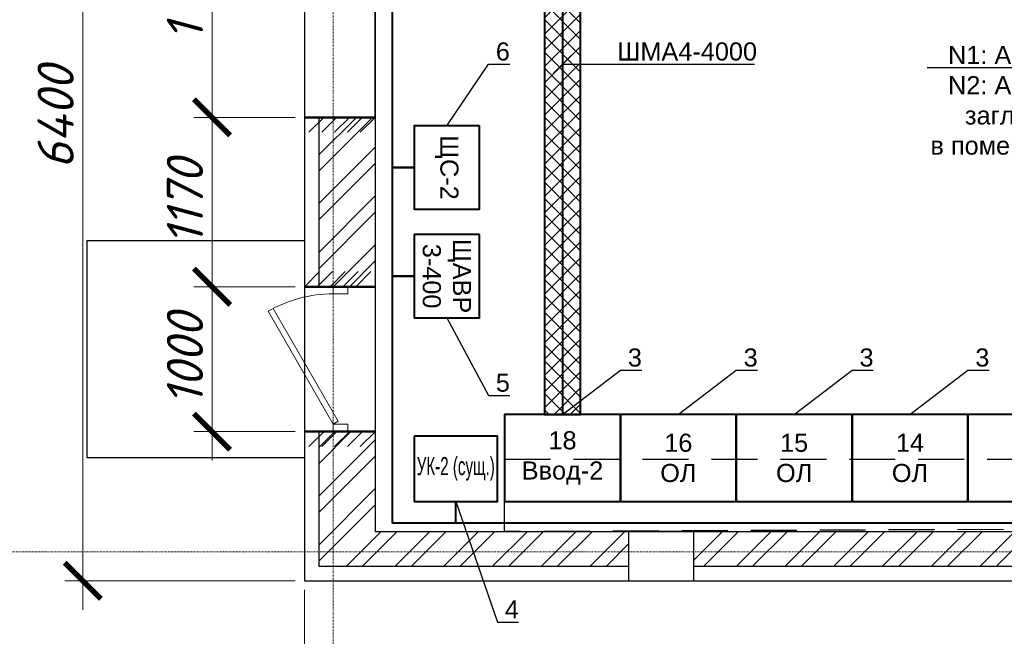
# Model space of a CAD drawing. Header units: millimetres. Extents: x 523209 to 536718, y -48289 to -47398.
# Tile 41 of 116: x 529920 to 530056, y -47829 to -47744. Entities that reach past the tile are written whole.
import ezdxf
from ezdxf import colors
from ezdxf.entities.mleader import LeaderData, LeaderLine
from ezdxf.math import Vec2, Vec3

# ---------------------------------------------------------------- set-up
doc = ezdxf.new("R2010")
doc.units = ezdxf.units.MM
for name, pattern in [('ACAD_ISO02W100', [15, 12, -3]), ('DASHED', [19.05, 12.7, -6.35]), ('GOST2.303 6', [12, 8, -1.5, 1, -1.5])]:
    doc.linetypes.add(name, pattern=pattern)
doc.layers.get('Defpoints').update_dxf_attribs({"color": 140})
doc.layers.add('Двери ArchiCAD', color=7, linetype='Continuous')
doc.layers.add('Двери ArchiCAD_Ном._пера__3', color=7, linetype='Continuous', lineweight=18, true_color=0xff6500)
for name, color, linetype, lineweight in [('осевая', 252, 'GOST2.303 6', 9), ('Размеры', 30, 'Continuous', 9), ('сэндвич', 54, 'Continuous', 40), ('Узлы', 155, 'Continuous', 25), ('электрика', 1, 'Continuous', 40)]:
    doc.layers.add(name, color=color, linetype=linetype, lineweight=lineweight)
doc.styles.add('GOST 2.304', font='CS_Gost2304.shx')
doc.styles.get("Standard").update_dxf_attribs({"font": 'arial.ttf'})
doc.styles.add('СГЕНЕРИР_СТИЛЬ_3', font='isocpeur.ttf', dxfattribs={"oblique": 15})
doc.dimstyles.new('SPDS100', dxfattribs={"dimscale": 100, "dimtxt": 2.5, "dimasz": 2.5, "dimexe": 1.25, "dimexo": 0.625, "dimtad": 1, "dimdec": 0, "dimrnd": 0.001, "dimtxsty": 'GOST 2.304', "dimblk": 'OBLIQUE', "dimcen": 2.5, "dimdle": 2, "dimclrd": 256, "dimclre": 256, "dimclrt": 256, "dimadec": 0, "dimazin": 2, "dimtfac": 0.75, "dimtdec": 0, "dimtmove": 1, "dimatfit": 3, "dimfxl": 1, "dimtolj": 1, "dimlwd": -1, "dimlwe": -1, "dimarcsym": 0})
pattern_1 = [(45, (-90472.02, 100154.6), (-168.3798, 168.3798), []), (45, (-90359.77, 100154.6), (-168.3798, 168.3798), [])]

# ---------------------------------------------------------------- blocks, each defined once
blk = doc.blocks.new('_None')
blk = doc.blocks.new('_Oblique')
at = {"color": 0, "linetype": 'ByBlock', "lineweight": -2}
blk.add_line((-0.5, -0.5), (0.5, 0.5), dxfattribs=at)
blk = doc.blocks.new('_ArchTick')
at = {"color": 0, "linetype": 'ByBlock', "const_width": 0.15}
blk.add_lwpolyline([(-0.5, -0.5), (0.5, 0.5)], dxfattribs=at)
blk = doc.blocks.new('*D249')
at = {"layer": 'Defpoints', "color": 0, "transparency": 16777216}
for p in [(4891.4, 9310.2), (4254, 7610.2), (4891.4, 7610.2)]:
    blk.add_point(p, dxfattribs=at)
at = {"layer": 'Размеры', "linetype": 'Continuous', "transparency": 16777216}
for p, q in [((4254, 9510.2), (4254, 7410.2)), ((4828.9, 9310.2), (4129, 9310.2)), ((4828.9, 7610.2), (4129, 7610.2))]:
    blk.add_line(p, q, dxfattribs=at)
at = {"layer": 'Размеры', "transparency": 16777216, "xscale": 250, "yscale": 250, "zscale": 250}
for p, rotation in [((4254, 9310.2), 90), ((4254, 7610.2), 270)]:
    blk.add_blockref('_ArchTick', p, dxfattribs=dict(at, rotation=rotation))
at = {"layer": 'Размеры', "transparency": 16777216, "insert": (4066.5, 8460.2), "char_height": 250, "attachment_point": 5, "rotation": 90, "style": 'СГЕНЕРИР_СТИЛЬ_3'}
blk.add_mtext('\\A1;1700', dxfattribs=at)
blk = doc.blocks.new('*D255')
at = {"layer": 'Defpoints', "color": 0, "transparency": 16777216}
for p in [(4478.9, 7610.2), (4254, 6440.2), (4891.4, 6440.2)]:
    blk.add_point(p, dxfattribs=at)
at = {"layer": 'Размеры', "linetype": 'Continuous', "transparency": 16777216}
for p, q in [((4254, 7810.2), (4254, 6240.2)), ((4416.4, 7610.2), (4129, 7610.2)), ((4828.9, 6440.2), (4129, 6440.2))]:
    blk.add_line(p, q, dxfattribs=at)
at = {"layer": 'Размеры', "transparency": 16777216, "xscale": 250, "yscale": 250, "zscale": 250}
for p, rotation in [((4254, 7610.2), 90), ((4254, 6440.2), 270)]:
    blk.add_blockref('_ArchTick', p, dxfattribs=dict(at, rotation=rotation))
at = {"layer": 'Размеры', "transparency": 16777216, "insert": (4066.5, 7025.2), "char_height": 250, "attachment_point": 5, "rotation": 90, "style": 'СГЕНЕРИР_СТИЛЬ_3'}
blk.add_mtext('\\A1;1170', dxfattribs=at)
blk = doc.blocks.new('*D256')
at = {"layer": 'Defpoints', "color": 0, "transparency": 16777216}
for p in [(4891.4, 6440.2), (4254, 5440.2), (4891.4, 5440.2)]:
    blk.add_point(p, dxfattribs=at)
at = {"layer": 'Размеры', "linetype": 'Continuous', "transparency": 16777216}
for p, q in [((4254, 6640.2), (4254, 5240.2)), ((4828.9, 6440.2), (4129, 6440.2)), ((4828.9, 5440.2), (4129, 5440.2))]:
    blk.add_line(p, q, dxfattribs=at)
at = {"layer": 'Размеры', "transparency": 16777216, "xscale": 250, "yscale": 250, "zscale": 250}
for p, rotation in [((4254, 6440.2), 90), ((4254, 5440.2), 270)]:
    blk.add_blockref('_ArchTick', p, dxfattribs=dict(at, rotation=rotation))
at = {"layer": 'Размеры', "transparency": 16777216, "insert": (4066.5, 5940.2), "char_height": 250, "attachment_point": 5, "rotation": 90, "style": 'СГЕНЕРИР_СТИЛЬ_3'}
blk.add_mtext('\\A1;1000', dxfattribs=at)
blk = doc.blocks.new('*D258')
at = {"layer": 'Defpoints', "color": 0, "transparency": 16777216}
for p in [(4000.1, 10810.2), (3361, 4410.2), (4891.4, 4410.2)]:
    blk.add_point(p, dxfattribs=at)
at = {"layer": 'Размеры', "linetype": 'Continuous', "transparency": 16777216}
for p, q in [((3361, 11010.2), (3361, 4210.2)), ((3937.6, 10810.2), (3236, 10810.2)), ((4828.9, 4410.2), (3236, 4410.2))]:
    blk.add_line(p, q, dxfattribs=at)
at = {"layer": 'Размеры', "transparency": 16777216, "xscale": 250, "yscale": 250, "zscale": 250}
for p, rotation in [((3361, 10810.2), 90), ((3361, 4410.2), 270)]:
    blk.add_blockref('_ArchTick', p, dxfattribs=dict(at, rotation=rotation))
at = {"layer": 'Размеры', "transparency": 16777216, "insert": (3173.5, 7610.2), "char_height": 250, "attachment_point": 5, "rotation": 90, "style": 'СГЕНЕРИР_СТИЛЬ_3'}
blk.add_mtext('\\A1;6400', dxfattribs=at)
blk = doc.blocks.new('*D259')
at = {"layer": 'Defpoints', "color": 0, "transparency": 16777216}
for p in [(4891.4, 4410.2), (22291.4, 4410.2), (22291.4, 2608)]:
    blk.add_point(p, dxfattribs=at)
at = {"layer": 'Размеры', "linetype": 'Continuous', "transparency": 16777216}
for p, q in [((4891.4, 4347.7), (4891.4, 2483)), ((22291.4, 4347.7), (22291.4, 2483)), ((4691.4, 2608), (22491.4, 2608))]:
    blk.add_line(p, q, dxfattribs=at)
at = {"layer": 'Размеры', "transparency": 16777216, "xscale": 250, "yscale": 250, "zscale": 250, "rotation": 180}
blk.add_blockref('_ArchTick', (4891.4, 2608), dxfattribs=at)
at = {"layer": 'Размеры', "transparency": 16777216, "xscale": 250, "yscale": 250, "zscale": 250}
blk.add_blockref('_ArchTick', (22291.4, 2608), dxfattribs=at)
at = {"layer": 'Размеры', "transparency": 16777216, "insert": (13591.4, 2795.5), "char_height": 250, "attachment_point": 5, "style": 'СГЕНЕРИР_СТИЛЬ_3'}
blk.add_mtext('\\A1;17400', dxfattribs=at)
blk = doc.blocks.new('IFC Дверь - Распашная')
at = {"layer": 'Двери ArchiCAD_Ном._пера__3', "color": 0, "linetype": 'Continuous'}
for p, q in [((-329.4, 450), (-349.4, 415.4)), ((-349.4, 415.4), (430, -34.6)), ((450, 0), (-329.4, 450)), ((-500, 0), (-450, 0)), ((-450, -100), (-450, 0)), ((430, -34.6), (450, 0)), ((500, 0), (450, 0)), ((450, -100), (450, 0)), ((-500, -100), (-450, -100)), ((500, -100), (450, -100))]:
    blk.add_line(p, q, dxfattribs=at)
blk.add_arc((450, 0), 900, 150, 180, dxfattribs=at)
blk = doc.blocks.new('A$C6B5953C9')
at = {"layer": 'Узлы', "linetype": 'ByBlock', "lineweight": 5}
h = blk.add_hatch(dxfattribs=at)
h.set_pattern_fill('ANSI32', color=256, scale=25)
h.set_pattern_definition(pattern_1)
h.paths.add_polyline_path([(4991.4, 6440.2), (5381.4, 6440.2), (5381.4, 7610.2), (4991.4, 7610.2)])
h.paths.add_polyline_path([(5381.4, 5440.2), (4991.4, 5440.2), (4991.4, 4510.2), (7131.4, 4510.2), (7131.4, 4750.2), (5381.4, 4750.2)])
h = blk.add_hatch(dxfattribs=at)
h.set_pattern_fill('ANSI32', color=256, scale=25)
h.set_pattern_definition(pattern_1)
h.paths.add_polyline_path([(7581.4, 4510.2), (9851.4, 4510.2), (9851.4, 4750.2), (7581.4, 4750.2)])
for points in [[(22291.4, 10810.2), (4891.4, 10810.2), (4891.4, 4410.2), (9851.4, 4410.2)], [(21801.4, 10470.2), (5381.4, 10470.2), (5381.4, 4750.2), (9851.4, 4750.2)], [(4991.4, 7610.2), (4991.4, 6440.2)], [(4991.4, 5440.2), (4991.4, 4510.2), (7131.4, 4510.2)], [(7581.4, 4510.2), (9851.4, 4510.2)]]:
    blk.add_lwpolyline(points)
for points in [[(5381.4, 7610.2), (5381.4, 9310.2), (4891.4, 9310.2), (4891.4, 7610.2)], [(4891.4, 5260.2), (3391.4, 5260.2), (3391.4, 6760.2), (4891.4, 6760.2)], [(7131.4, 4410.2), (7581.4, 4410.2), (7581.4, 4750.2), (7131.4, 4750.2)]]:
    blk.add_lwpolyline(points, close=True)
at = {"layer": 'осевая', "ltscale": 0.5}
for points in [[(5091.4, 15039), (5091.4, 1000)], [(1000, 4610.2), (24268.5, 4610.2)]]:
    blk.add_lwpolyline(points, dxfattribs=at)
at = {"layer": 'сэндвич', "lineweight": 50, "flags": 128}
for points in [[(4891.4, 7610.2), (5381.4, 7610.2)], [(4891.4, 6440.2), (5381.4, 6440.2)], [(4891.4, 5440.2), (5381.4, 5440.2)]]:
    blk.add_lwpolyline(points, dxfattribs=at)
at = {"layer": 'сэндвич', "lineweight": 30, "flags": 128}
for points in [[(5027.8, 7611.6), (4923.1, 7507)], [(5116.3, 7611.6), (5011.6, 7507)], [(5204.9, 7611.6), (5100.2, 7507)], [(5293.4, 7611.6), (5188.7, 7507)], [(5382, 7611.6), (5277.3, 7507)], [(4892.2, 6440.2), (4996.9, 6544.9)], [(4980.8, 6440.2), (5085.4, 6544.9)], [(5069.3, 6440.2), (5174, 6544.9)], [(5157.8, 6440.2), (5262.5, 6544.9)], [(5246.4, 6440.2), (5351.1, 6544.9)], [(5027.8, 5441.6), (4923.1, 5337)], [(5116.3, 5441.6), (5011.6, 5337)], [(5204.9, 5441.6), (5100.2, 5337)], [(5293.4, 5441.6), (5188.7, 5337)], [(5382, 5441.6), (5277.3, 5337)]]:
    blk.add_lwpolyline(points, dxfattribs=at)
at = {"layer": 'Двери ArchiCAD', "color": 0, "linetype": 'Continuous', "lineweight": 18, "xscale": -1, "zscale": 1000, "rotation": 90}
blk.add_blockref('IFC Дверь - Распашная', (5090.8, 5941.6), dxfattribs=at)
at = {"layer": 'Размеры'}
for base, p1, p2, picture, middle in [((3361, 4410.2), (4000.1, 10810.2), (4891.4, 4410.2), '*D258', (3173.5, 7610.2)), ((4254, 7610.2), (4891.4, 9310.2), (4891.4, 7610.2), '*D249', (4066.5, 8460.2)), ((4254, 6440.2), (4478.9, 7610.2), (4891.4, 6440.2), '*D255', (4066.5, 7025.2)), ((4254, 5440.2), (4891.4, 6440.2), (4891.4, 5440.2), '*D256', (4066.5, 5940.2))]:
    dim = blk.add_linear_dim(base=base, p1=p1, p2=p2, angle=90, dimstyle='SPDS100', override={"dimtxsty": 'СГЕНЕРИР_СТИЛЬ_3', "dimblk1": 'ArchTick', "dimblk2": 'ArchTick', "dimsah": 1}, dxfattribs=at)
    dim.commit()
    dim.dimension.update_dxf_attribs({"geometry": picture, "text_midpoint": middle})
dim = blk.add_linear_dim(base=(22291.4, 2608), p1=(4891.4, 4410.2), p2=(22291.4, 4410.2), dimstyle='SPDS100', override={"dimtxsty": 'СГЕНЕРИР_СТИЛЬ_3', "dimblk1": 'ArchTick', "dimblk2": 'ArchTick', "dimsah": 1}, dxfattribs=at)
dim.commit()
dim.dimension.update_dxf_attribs({"geometry": '*D259', "text_midpoint": (13591.4, 2795.5)})

msp = doc.modelspace()

# ---------------------------------------------------------------- hatches: boundary and pattern name
at = {"ltscale": 15}
h = msp.add_hatch(dxfattribs=at)
h.set_pattern_fill('ANSI37', color=3, scale=0.5)
h.set_pattern_definition([(45, (526362.3076, -46358.6007), (-1.122532, 1.122532), []), (135, (526362.3076, -46358.6007), (-1.122532, -1.122532), [])])
h.paths.add_polyline_path([(529997.69856, -47738.47673), (529992.69856, -47738.47673), (529992.69856, -47798.47673), (529997.69856, -47798.47673)])

# ---------------------------------------------------------------- linework, layer by layer
at = {"linetype": 'DASHED', "ltscale": 0.5}
msp.add_lwpolyline([(529987.19856, -47814.63306), (529987.19856, -47804.63306), (530086.19866, -47804.63306), (530086.19866, -47804.56703), (530091.19856, -47804.69908), (530091.19856, -47804.63306), (530275.19856, -47804.63306), (530275.19856, -47813.47673), (529987.19856, -47814.63306)], dxfattribs=at)
at = {"layer": 'электрика', "ltscale": 15}
for p, q in [((529971.69856, -47764.36309), (529971.69856, -47702.73306)), ((529995.19856, -47710.97673), (529995.19856, -47798.47673)), ((529971.69856, -47779.36309), (529971.69856, -47764.36309)), ((529971.69856, -47764.36309), (529974.71096, -47764.36309)), ((529974.71096, -47764.36309), (529971.69856, -47764.36309)), ((529971.69856, -47813.47673), (529971.69856, -47779.36309)), ((529971.69856, -47779.36309), (529974.71096, -47779.36309)), ((529974.71096, -47779.36309), (529971.69856, -47779.36309)), ((529980.44856, -47813.47673), (529980.44856, -47810.47673)), ((529976.44856, -47813.47673), (529971.69856, -47813.47673)), ((530075.19856, -47813.47673), (529976.44856, -47813.47673))]:
    msp.add_line(p, q, dxfattribs=at)
at = {"layer": 'электрика', "color": 3, "ltscale": 15}
msp.add_lwpolyline([(529992.69856, -47738.47673), (529992.69856, -47798.47673), (529997.69856, -47798.47673), (529997.69856, -47738.47673), (529992.69856, -47738.47673)], dxfattribs=at)
at = {"layer": 'электрика', "ltscale": 15}
for points in [[(529983.71096, -47758.61309), (529974.71096, -47758.61309), (529974.71096, -47770.11309), (529983.71096, -47770.11309), (529983.71096, -47758.61309)], [(529983.71096, -47773.61309), (529974.71096, -47773.61309), (529974.71096, -47785.11309), (529983.71096, -47785.11309), (529983.71096, -47773.61309)], [(529974.69856, -47801.47673), (529974.69856, -47810.47673), (529986.19856, -47810.47673), (529986.19856, -47801.47673), (529974.69856, -47801.47673)]]:
    msp.add_lwpolyline(points, dxfattribs=at)
at = {"layer": 'электрика', "color": 1, "ltscale": 15}
for points in [[(530003.19856, -47798.47673), (529987.19856, -47798.47673), (529987.19856, -47810.47673), (530003.19856, -47810.47673), (530003.19856, -47798.47673)], [(530019.19856, -47798.47673), (530003.19856, -47798.47673), (530003.19856, -47810.47673), (530019.19856, -47810.47673), (530019.19856, -47798.47673)], [(530035.19856, -47798.47673), (530019.19856, -47798.47673), (530019.19856, -47810.47673), (530035.19856, -47810.47673), (530035.19856, -47798.47673)], [(530051.19856, -47798.47673), (530035.19856, -47798.47673), (530035.19856, -47810.47673), (530051.19856, -47810.47673), (530051.19856, -47798.47673)], [(530067.19856, -47798.47673), (530051.19856, -47798.47673), (530051.19856, -47810.47673), (530067.19856, -47810.47673), (530067.19856, -47798.47673)]]:
    msp.add_lwpolyline(points, dxfattribs=at)

# ---------------------------------------------------------------- block references
at = {"xscale": 0.02, "yscale": 0.02, "zscale": 0.02}
msp.add_blockref('A$C6B5953C9', (529861.70468, -47909.63692), dxfattribs=at)

# ---------------------------------------------------------------- texts
at = {"linetype": 'ACAD_ISO02W100', "lineweight": 100, "char_height": 2.5, "attachment_point": 5, "rotation": 270}
for s, insert in [('\\A1;ЩС-2', (529979.21096, -47764.36309)), ('\\A1;ЩАВР\\P3-400', (529979.21096, -47779.36309))]:
    msp.add_mtext(s, dxfattribs=dict(at, insert=insert))
at = {"linetype": 'ACAD_ISO02W100', "lineweight": 100, "char_height": 2.5, "attachment_point": 5}
for s, insert in [('\\A1;18\\PВвод-2', (529995.19856, -47804.47673)), ('\\A1;15\\PОЛ', (530027.19856, -47804.47673)), ('\\A1;14\\PОЛ', (530043.19856, -47804.47673)), ('\\A1;{\\W0.6;УК-2 (сущ.)}', (529980.44856, -47805.97673))]:
    msp.add_mtext(s, dxfattribs=dict(at, insert=insert))
at = {"linetype": 'ACAD_ISO02W100', "lineweight": 100, "insert": (530011.19856, -47804.47673), "char_height": 2.5, "width": 6.8809686, "attachment_point": 5}
msp.add_mtext('\\A1;16\\PОЛ', dxfattribs=at)

# ---------------------------------------------------------------- leaders
at = {"layer": 'электрика', "color": 7, "lineweight": 0, "ltscale": 25}
ml = msp.add_multileader_mtext('Standard', dxfattribs=at)
ml.set_content('6', color=7)
ml.set_leader_properties()
ml.set_arrow_properties(name='NONE')
ml.build(insert=Vec2(0, 0))
ml.multileader.update_dxf_attribs({"text_left_attachment_type": 6, "text_right_attachment_type": 6, "arrow_head_size": 2.5})
ctx = ml.context
ctx.base_point, ctx.char_height, ctx.arrow_head_size, ctx.landing_gap_size, ctx.plane_origin = Vec3(529985.96671, -47750.08252), 2.5, 2.5, 0.02, Vec3(529970.33859, -47803.37315)
ctx.left_attachment, ctx.right_attachment = 6, 6
notes = []
notes.append((ctx, [(1, (1, 1, 0), (529984.96096, -47750.08252), (1, 0), 1.00575, [(0, [(529979.21096, -47758.61309)], 0, [])])]))
ctx.mtext.insert, ctx.mtext.flow_direction = Vec3(529985.98671, -47747.08252), 5
ml = msp.add_multileader_mtext('Standard', dxfattribs=at)
ml.set_content('ШМА4-4000', color=7)
ml.set_leader_properties()
ml.set_arrow_properties(name='OBLIQUE')
ml.build(insert=Vec2(0, 0))
ml.multileader.update_dxf_attribs({"text_left_attachment_type": 6, "text_right_attachment_type": 6, "arrow_head_size": 2.5})
ctx = ml.context
ctx.base_point, ctx.char_height, ctx.arrow_head_size, ctx.landing_gap_size, ctx.plane_origin = Vec3(530002.739, -47750.08252), 2.5, 2.5, 0.02, Vec3(529987.11088, -47803.37315)
ctx.left_attachment, ctx.right_attachment = 6, 6
notes.append((ctx, [(1, (1, 1, 0), (530001.73324, -47750.08252), (1, 0), 1.00575, [(0, [(529995.19856, -47750.08252)], 0, [])])]))
ctx.mtext.insert, ctx.mtext.flow_direction = Vec3(530002.759, -47747.08252), 5
ml = msp.add_multileader_mtext('Standard', dxfattribs=at)
ml.set_content('N1: АСБ2л-10-(3х150)\\PN2: АСБ2л-10-(3х150)\\Pзаглубленный канал \\Pв помещении РУ-0.4 кВ', color=7)
ml.set_leader_properties()
ml.set_arrow_properties(name='OBLIQUE')
ml.build(insert=Vec2(0, 0))
ml.multileader.update_dxf_attribs({"text_left_attachment_type": 6, "text_right_attachment_type": 6, "arrow_head_size": 2.5})
ctx = ml.context
ctx.base_point, ctx.char_height, ctx.arrow_head_size, ctx.landing_gap_size, ctx.plane_origin = Vec3(530046.42353, -47750.5893), 2.5, 2.5, 0.02, Vec3(530056.26535, -47809.1673)
ctx.left_attachment, ctx.right_attachment, ctx.text_align_type = 6, 6, 2
notes.append((ctx, [(0, (1, 1, 0), (530085.06478, -47750.5893), (-1, 0), 1.00575, [(0, [(530093.16618, -47750.5893)], 0, [])])]))
ctx.mtext.insert, ctx.mtext.alignment, ctx.mtext.flow_direction = Vec3(530084.03903, -47747.57599), 3, 5
ml = msp.add_multileader_mtext('Standard', dxfattribs=at)
ml.set_content('5', color=7)
ml.set_leader_properties()
ml.set_arrow_properties(name='NONE')
ml.build(insert=Vec2(0, 0))
ml.multileader.update_dxf_attribs({"text_left_attachment_type": 6, "text_right_attachment_type": 6, "arrow_head_size": 2.5})
ctx = ml.context
ctx.base_point, ctx.char_height, ctx.arrow_head_size, ctx.landing_gap_size, ctx.plane_origin = Vec3(529985.96671, -47795.82415), 2.5, 2.5, 0.02, Vec3(529970.33859, -47849.11479)
ctx.left_attachment, ctx.right_attachment = 6, 6
notes.append((ctx, [(1, (1, 1, 0), (529984.96096, -47795.82415), (1, 0), 1.00575, [(0, [(529979.21096, -47785.11309)], 0, [])])]))
ctx.mtext.insert, ctx.mtext.flow_direction = Vec3(529985.98671, -47792.82415), 5
ml = msp.add_multileader_mtext('Standard', dxfattribs=at)
ml.set_content('3', color=7)
ml.set_leader_properties()
ml.set_arrow_properties(name='NONE')
ml.build(insert=Vec2(0, 0))
ml.multileader.update_dxf_attribs({"text_left_attachment_type": 6, "text_right_attachment_type": 6, "arrow_head_size": 2.5})
ctx = ml.context
ctx.base_point, ctx.char_height, ctx.arrow_head_size, ctx.landing_gap_size, ctx.plane_origin = Vec3(530004.20431, -47792.34849), 2.5, 2.5, 0.02, Vec3(529988.5762, -47845.63913)
ctx.left_attachment, ctx.right_attachment = 6, 6
notes.append((ctx, [(1, (1, 1, 0), (530003.19856, -47792.34849), (1, 0), 1.00575, [(0, [(529995.19856, -47798.47673)], 0, [])])]))
ctx.mtext.insert, ctx.mtext.flow_direction = Vec3(530004.22431, -47789.34849), 5
ml = msp.add_multileader_mtext('Standard', dxfattribs=at)
ml.set_content('3', color=7)
ml.set_leader_properties()
ml.set_arrow_properties(name='NONE')
ml.build(insert=Vec2(0, 0))
ml.multileader.update_dxf_attribs({"text_left_attachment_type": 6, "text_right_attachment_type": 6, "arrow_head_size": 2.5})
ctx = ml.context
ctx.base_point, ctx.char_height, ctx.arrow_head_size, ctx.landing_gap_size, ctx.plane_origin = Vec3(530020.20431, -47792.34849), 2.5, 2.5, 0.02, Vec3(530004.5762, -47845.63913)
ctx.left_attachment, ctx.right_attachment = 6, 6
notes.append((ctx, [(1, (1, 1, 0), (530019.19856, -47792.34849), (1, 0), 1.00575, [(0, [(530011.19856, -47798.47673)], 0, [])])]))
ctx.mtext.insert, ctx.mtext.flow_direction = Vec3(530020.22431, -47789.34849), 5
ml = msp.add_multileader_mtext('Standard', dxfattribs=at)
ml.set_content('3', color=7)
ml.set_leader_properties()
ml.set_arrow_properties(name='NONE')
ml.build(insert=Vec2(0, 0))
ml.multileader.update_dxf_attribs({"text_left_attachment_type": 6, "text_right_attachment_type": 6, "arrow_head_size": 2.5})
ctx = ml.context
ctx.base_point, ctx.char_height, ctx.arrow_head_size, ctx.landing_gap_size, ctx.plane_origin = Vec3(530036.20431, -47792.34849), 2.5, 2.5, 0.02, Vec3(530020.5762, -47845.63913)
ctx.left_attachment, ctx.right_attachment = 6, 6
notes.append((ctx, [(1, (1, 1, 0), (530035.19856, -47792.34849), (1, 0), 1.00575, [(0, [(530027.19856, -47798.47673)], 0, [])])]))
ctx.mtext.insert, ctx.mtext.flow_direction = Vec3(530036.22431, -47789.34849), 5
ml = msp.add_multileader_mtext('Standard', dxfattribs=at)
ml.set_content('3', color=7)
ml.set_leader_properties()
ml.set_arrow_properties(name='NONE')
ml.build(insert=Vec2(0, 0))
ml.multileader.update_dxf_attribs({"text_left_attachment_type": 6, "text_right_attachment_type": 6, "arrow_head_size": 2.5})
ctx = ml.context
ctx.base_point, ctx.char_height, ctx.arrow_head_size, ctx.landing_gap_size, ctx.plane_origin = Vec3(530052.20431, -47792.34849), 2.5, 2.5, 0.02, Vec3(530036.5762, -47845.63913)
ctx.left_attachment, ctx.right_attachment = 6, 6
notes.append((ctx, [(1, (1, 1, 0), (530051.19856, -47792.34849), (1, 0), 1.00575, [(0, [(530043.19856, -47798.47673)], 0, [])])]))
ctx.mtext.insert, ctx.mtext.flow_direction = Vec3(530052.22431, -47789.34849), 5
ml = msp.add_multileader_mtext('Standard', dxfattribs=at)
ml.set_content('4', color=7)
ml.set_leader_properties()
ml.set_arrow_properties(name='NONE')
ml.build(insert=Vec2(0, 0))
ml.multileader.update_dxf_attribs({"text_left_attachment_type": 6, "text_right_attachment_type": 6, "arrow_head_size": 2.5})
ctx = ml.context
ctx.base_point, ctx.char_height, ctx.arrow_head_size, ctx.landing_gap_size, ctx.plane_origin = Vec3(529987.20431, -47827.14107), 2.5, 2.5, 0.02, Vec3(529971.5762, -47874.47842)
ctx.left_attachment, ctx.right_attachment = 6, 6
notes.append((ctx, [(1, (1, 1, 0), (529986.19856, -47827.14107), (1, 0), 1.00575, [(0, [(529980.44856, -47810.47673)], 0, [])])]))
ctx.mtext.insert, ctx.mtext.flow_direction = Vec3(529987.22431, -47824.14107), 5
for ctx, leaders in notes:
    for number, flags, end, landing, length, lines in leaders:
        leader = LeaderData()
        leader.index, (leader.has_last_leader_line, leader.has_dogleg_vector, leader.attachment_direction) = number, flags
        leader.last_leader_point, leader.dogleg_vector, leader.dogleg_length = Vec3(end), Vec3(landing), length
        for number, points, colour, breaks in lines:
            line = LeaderLine()
            line.index, line.vertices, line.color, line.breaks = number, Vec3.list(points), colors.encode_raw_color(colour), breaks
            leader.lines.append(line)
        ctx.leaders.append(leader)

doc.saveas('drawing.dxf')
